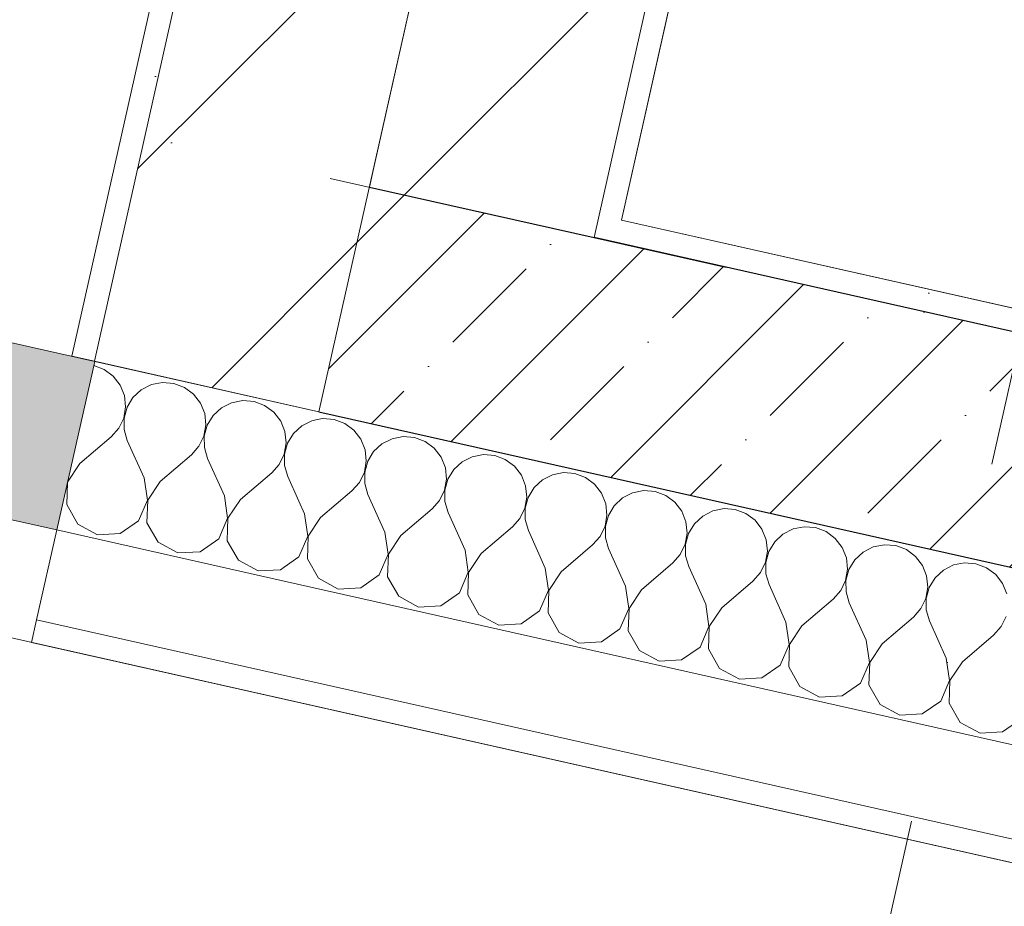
# Model space of a CAD drawing. Header units: millimetres. Extents: x -7145539 to -6664766, y 5874041 to 6141700.
# Tile 94 of 177: x -6927312 to -6926456, y 5889400 to 5890170. Entities that reach past the tile are written whole.
import ezdxf
from ezdxf.enums import TextEntityAlignment as Align

# ---------------------------------------------------------------- set-up
doc = ezdxf.new("R2010")
doc.units = ezdxf.units.MM
doc.header["$MEASUREMENT"] = 0
doc.linetypes.add('Штрихпунктирная', pattern=[670.277762, 352.777767, -176.388884, 0, -141.111112])
for name, color, linetype in [('S - квартира_помещение.АР', 7, 'Continuous'), ('АР-Стены_внешние_.АР', 7, 'Continuous'), ('АР-Стены_Перегородки_100_.АР', 7, 'Continuous'), ('АР-Чертеж-Оси_Осевые размеры.АР', 7, 'Continuous'), ('Окна Archicad', 7, 'Continuous')]:
    doc.layers.add(name, color=color, linetype=linetype)
for name, color, linetype, lineweight in [('S - квартира_помещение.АР_Ном._пера__101', 252, 'Continuous', 0), ('АР-Стены_внешние_.АР_Ном._пера__1', 7, 'Continuous', 30), ('АР-Стены_внешние_.АР_Ном._пера__120', 7, 'Continuous', 15), ('АР-Стены_Перегородки_100_.АР_Ном._пера__1', 7, 'Continuous', 15), ('АР-Чертеж-Оси_Осевые размеры.АР_Ном._пера__120', 7, 'Continuous', 0), ('Окна Archicad_Ном._пера__1', 7, 'Continuous', 0), ('Окна Archicad_Ном._пера__120', 7, 'Continuous', 0), ('Паспорта Зон Archicad_Ном._пера__1', 7, 'Continuous', 0)]:
    doc.layers.add(name, color=color, linetype=linetype, lineweight=lineweight)
doc.styles.add('РЎР“Р•РќР•Р\xa0Р\x98Р\xa0_РЎРўР\x98Р›Р¬_1', font='txt')
doc.styles.add('РЎР“Р•РќР•Р\xa0Р\x98Р\xa0_РЎРўР\x98Р›Р¬_2', font='GOTHIC.TTF')
pattern_1 = [(45, (-6321637.81, 6319297.94), (-111.369318, 111.369318), [0, -105, 0, -157.5]), (110, (-6321287.81, 6319297.94), (148.001588, 53.868173), [0, -77, 0, -133])]
pattern_2 = [(45, (-6321637.81, 6318947.94), (-127.279217, 127.279217), [])]

# ---------------------------------------------------------------- blocks, each defined once
blk = doc.blocks.new('Жилая комната №3_3_51_1', base_point=(-6924872.04, 5893850.92))
at = {"layer": 'S - квартира_помещение.АР_Ном._пера__101', "color": 252, "linetype": 'Continuous', "lineweight": 0, "flags": 128}
blk.add_lwpolyline([(-6926788.68, 5889995.75), (-6923461.68, 5889248.49), (-6922158.85, 5895048.99), (-6925485.85, 5895796.25)], close=True, dxfattribs=at)
at = {"layer": 'Паспорта Зон Archicad_Ном._пера__1', "color": 7, "lineweight": 0, "style": 'РЎР“Р•РќР•Р\xa0Р\x98Р\xa0_РЎРўР\x98Р›Р¬_1'}
blk.add_attdef('ROOM_NUMBER', text='', height=250, rotation=347.34108, dxfattribs=at).set_placement((-6924327.41, 5892754.36), align=Align.MIDDLE_CENTER)
blk = doc.blocks.new('*X1017', base_point=(-6321637.81, 6318947.94))
at = {"layer": 'АР-Стены_внешние_.АР_Ном._пера__1', "color": 7, "linetype": 'Continuous', "lineweight": 0}
for p, q in [((-6927238.15, 5889866.17), (-6927247.21, 5889869.58)), ((-6927230.22, 5889860.32), (-6927238.15, 5889866.17)), ((-6927224.2, 5889852.52), (-6927230.22, 5889860.32)), ((-6927187.5, 5889854.8), (-6927197.17, 5889852.89)), ((-6927177.68, 5889853.98), (-6927187.5, 5889854.8)), ((-6927168.46, 5889850.52), (-6927177.68, 5889853.98)), ((-6927220.53, 5889843.37), (-6927224.2, 5889852.52)), ((-6927205.95, 5889848.42), (-6927213.18, 5889841.72)), ((-6927197.17, 5889852.89), (-6927205.95, 5889848.42)), ((-6927160.53, 5889844.67), (-6927168.46, 5889850.52)), ((-6927219.51, 5889833.57), (-6927220.53, 5889843.37)), ((-6927213.18, 5889841.72), (-6927218.3, 5889833.3)), ((-6927154.51, 5889836.87), (-6927160.53, 5889844.67)), ((-6927150.84, 5889827.72), (-6927154.51, 5889836.87)), ((-6927127.48, 5889837.24), (-6927136.26, 5889832.77)), ((-6927117.81, 5889839.14), (-6927127.48, 5889837.24)), ((-6927107.99, 5889838.33), (-6927117.81, 5889839.14)), ((-6927098.77, 5889834.87), (-6927107.99, 5889838.33)), ((-6927221.2, 5889823.87), (-6927219.51, 5889833.57)), ((-6927218.3, 5889833.3), (-6927220.92, 5889823.8)), ((-6927136.26, 5889832.77), (-6927143.48, 5889826.07)), ((-6927090.84, 5889829.01), (-6927098.77, 5889834.87)), ((-6927084.82, 5889821.21), (-6927090.84, 5889829.01)), ((-6927225.48, 5889814.99), (-6927221.2, 5889823.87)), ((-6927220.92, 5889823.8), (-6927220.85, 5889813.95)), ((-6927149.82, 5889817.92), (-6927150.84, 5889827.72)), ((-6927143.48, 5889826.07), (-6927148.6, 5889817.65)), ((-6927081.15, 5889812.07), (-6927084.82, 5889821.21)), ((-6927057.79, 5889821.59), (-6927066.57, 5889817.12)), ((-6927053.07, 5889822.52), (-6927057.79, 5889821.59)), ((-6927232.02, 5889807.62), (-6927225.48, 5889814.99)), ((-6927220.85, 5889813.95), (-6927218.08, 5889804.49)), ((-6927151.51, 5889808.21), (-6927149.82, 5889817.92)), ((-6927148.6, 5889817.65), (-6927151.23, 5889808.15)), ((-6927080.12, 5889802.27), (-6927081.15, 5889812.07)), ((-6927066.57, 5889817.12), (-6927073.79, 5889810.42)), ((-6927259.19, 5889784.44), (-6927232.02, 5889807.62)), ((-6927203.44, 5889771.92), (-6927218.08, 5889804.49)), ((-6927155.79, 5889799.34), (-6927151.51, 5889808.21)), ((-6927151.23, 5889808.15), (-6927151.15, 5889798.3)), ((-6927073.79, 5889810.42), (-6927078.91, 5889802)), ((-6927162.33, 5889791.97), (-6927155.79, 5889799.34)), ((-6927151.15, 5889798.3), (-6927148.39, 5889788.84)), ((-6927081.82, 5889792.56), (-6927080.12, 5889802.27)), ((-6927078.91, 5889802), (-6927081.53, 5889792.5)), ((-6927189.5, 5889768.79), (-6927162.33, 5889791.97)), ((-6927133.74, 5889756.27), (-6927148.39, 5889788.84)), ((-6927086.09, 5889783.68), (-6927081.82, 5889792.56)), ((-6927081.53, 5889792.5), (-6927081.46, 5889782.64)), ((-6927259.19, 5889784.44), (-6927269.97, 5889768.26)), ((-6927092.64, 5889776.32), (-6927086.09, 5889783.68)), ((-6927081.46, 5889782.64), (-6927078.7, 5889773.19)), ((-6927200.6, 5889752.61), (-6927203.44, 5889771.92)), ((-6927189.5, 5889768.79), (-6927200.32, 5889752.54)), ((-6927119.81, 5889753.13), (-6927092.64, 5889776.32)), ((-6927069, 5889751.61), (-6927078.7, 5889773.19)), ((-6927270.02, 5889768.05), (-6927270.68, 5889748.69)), ((-6927208.34, 5889734.69), (-6927200.6, 5889752.61)), ((-6927200.32, 5889752.54), (-6927200.98, 5889733.04)), ((-6927130.91, 5889736.95), (-6927133.74, 5889756.27)), ((-6927119.81, 5889753.13), (-6927130.63, 5889736.89)), ((-6927270.68, 5889748.69), (-6927260.99, 5889731.75)), ((-6927224.35, 5889723.52), (-6927208.34, 5889734.69)), ((-6927138.65, 5889719.04), (-6927130.91, 5889736.95)), ((-6927130.63, 5889736.89), (-6927131.29, 5889717.38)), ((-6927260.99, 5889731.75), (-6927243.84, 5889722.43)), ((-6927200.98, 5889733.04), (-6927191.29, 5889716.09)), ((-6927243.84, 5889722.43), (-6927224.35, 5889723.52)), ((-6927154.66, 5889707.86), (-6927138.65, 5889719.04)), ((-6927131.29, 5889717.38), (-6927121.6, 5889700.44)), ((-6927191.29, 5889716.09), (-6927174.14, 5889706.77)), ((-6927174.14, 5889706.77), (-6927154.66, 5889707.86)), ((-6927121.6, 5889700.44), (-6927104.45, 5889691.12)), ((-6927104.45, 5889691.12), (-6927084.96, 5889692.21)), ((-6927084.96, 5889692.21), (-6927081.85, 5889694.38))]:
    blk.add_line(p, q, dxfattribs=at)
blk = doc.blocks.new('Горизонтальное Многостворчатое Окно 23[34]_1', base_point=(-6321637.81, 6318947.94))
at = {"layer": 'Окна Archicad', "linetype": 'Continuous', "lineweight": 0, "true_color": 0xffffff}
blk.add_hatch(color=7, dxfattribs=at).paths.add_polyline_path([(-6927246.42, 5889873.08), (-6927319.6, 5889889.52), (-6927352.47, 5889743.17), (-6927279.3, 5889726.73)])
at = {"layer": 'Окна Archicad_Ном._пера__1', "color": 7, "linetype": 'Continuous', "lineweight": 0}
for p, q in [((-6927246.42, 5889873.08), (-6927279.3, 5889726.73)), ((-6927246.42, 5889873.08), (-6927279.3, 5889726.73)), ((-6927279.3, 5889726.73), (-6927296.83, 5889648.68)), ((-6927279.3, 5889726.73), (-6927296.83, 5889648.68)), ((-6927296.83, 5889648.68), (-6927301.21, 5889629.16)), ((-6927296.83, 5889648.68), (-6927301.21, 5889629.16))]:
    blk.add_line(p, q, dxfattribs=at)
at = {"layer": 'Окна Archicad_Ном._пера__120', "color": 7, "linetype": 'Continuous', "lineweight": 0}
for p, q in [((-6927319.6, 5889889.52), (-6927246.42, 5889873.08)), ((-6927246.42, 5889873.08), (-6927279.3, 5889726.73)), ((-6927279.3, 5889726.73), (-6927352.47, 5889743.17))]:
    blk.add_line(p, q, dxfattribs=at)
blk = doc.blocks.new('Стена_317_1', base_point=(-6927078.94, 5889707.35))
at = {"layer": 'АР-Стены_внешние_.АР_Ном._пера__1', "color": 7, "linetype": 'Continuous', "lineweight": 0}
for p, q in [((-6927279.3, 5889726.73), (-6927084.42, 5889682.96)), ((-6927296.83, 5889648.68), (-6927101.95, 5889604.9))]:
    blk.add_line(p, q, dxfattribs=at)
at = {"layer": 'АР-Стены_внешние_.АР_Ном._пера__1', "color": 7, "linetype": 'Continuous', "lineweight": 0, "flags": 128}
for points in [[(-6927051.54, 5889829.31), (-6927246.42, 5889873.08)], [(-6927301.21, 5889629.16), (-6927106.33, 5889585.39)]]:
    blk.add_lwpolyline(points, dxfattribs=at)
at = {"layer": 'АР-Стены_внешние_.АР', "color": 7, "lineweight": 0}
blk.add_blockref('*X1017', (-6321637.81, 6318947.94), dxfattribs=at)
at = {"layer": 'Окна Archicad', "color": 7, "linetype": 'Continuous', "lineweight": 0}
blk.add_blockref('Горизонтальное Многостворчатое Окно 23[34]_1', (-6321637.81, 6318947.94), dxfattribs=at)
blk = doc.blocks.new('*X1084', base_point=(-6321637.81, 6318947.94))
at = {"layer": 'АР-Стены_внешние_.АР_Ном._пера__1', "color": 7, "linetype": 'Continuous', "lineweight": 0}
for p, q in [((-6927048.12, 5889823.49), (-6927053.07, 5889822.52)), ((-6927038.3, 5889822.68), (-6927048.12, 5889823.49)), ((-6927029.07, 5889819.21), (-6927038.3, 5889822.68)), ((-6927021.15, 5889813.36), (-6927029.07, 5889819.21)), ((-6927015.12, 5889805.56), (-6927021.15, 5889813.36)), ((-6927011.46, 5889796.41), (-6927015.12, 5889805.56)), ((-6926988.1, 5889805.93), (-6926996.88, 5889801.46)), ((-6926978.43, 5889807.84), (-6926988.1, 5889805.93)), ((-6926968.61, 5889807.02), (-6926978.43, 5889807.84)), ((-6926959.38, 5889803.56), (-6926968.61, 5889807.02)), ((-6926951.46, 5889797.71), (-6926959.38, 5889803.56)), ((-6927010.43, 5889786.61), (-6927011.46, 5889796.41)), ((-6927004.1, 5889794.76), (-6927009.22, 5889786.34)), ((-6926996.88, 5889801.46), (-6927004.1, 5889794.76)), ((-6926945.43, 5889789.91), (-6926951.46, 5889797.71)), ((-6927012.12, 5889776.91), (-6927010.43, 5889786.61)), ((-6927009.22, 5889786.34), (-6927011.84, 5889776.84)), ((-6926941.77, 5889780.76), (-6926945.43, 5889789.91)), ((-6926927.18, 5889785.81), (-6926934.41, 5889779.11)), ((-6926918.4, 5889790.28), (-6926927.18, 5889785.81)), ((-6926908.73, 5889792.18), (-6926918.4, 5889790.28)), ((-6926898.91, 5889791.37), (-6926908.73, 5889792.18)), ((-6926889.69, 5889787.91), (-6926898.91, 5889791.37)), ((-6926881.76, 5889782.05), (-6926889.69, 5889787.91)), ((-6927016.4, 5889768.03), (-6927012.12, 5889776.91)), ((-6926940.74, 5889770.96), (-6926941.77, 5889780.76)), ((-6926934.41, 5889779.11), (-6926939.53, 5889770.69)), ((-6926875.74, 5889774.25), (-6926881.76, 5889782.05)), ((-6927011.84, 5889776.84), (-6927011.77, 5889766.99)), ((-6926942.43, 5889761.25), (-6926940.74, 5889770.96)), ((-6926939.53, 5889770.69), (-6926942.15, 5889761.19)), ((-6926872.07, 5889765.11), (-6926875.74, 5889774.25)), ((-6926857.49, 5889770.16), (-6926864.72, 5889763.46)), ((-6926848.71, 5889774.63), (-6926857.49, 5889770.16)), ((-6926839.04, 5889776.53), (-6926848.71, 5889774.63)), ((-6926829.22, 5889775.72), (-6926839.04, 5889776.53)), ((-6926820, 5889772.25), (-6926829.22, 5889775.72)), ((-6926812.07, 5889766.4), (-6926820, 5889772.25)), ((-6927050.11, 5889737.48), (-6927022.94, 5889760.66)), ((-6927022.94, 5889760.66), (-6927016.4, 5889768.03)), ((-6927011.77, 5889766.99), (-6927009.01, 5889757.53)), ((-6926946.71, 5889752.38), (-6926942.43, 5889761.25)), ((-6926942.15, 5889761.19), (-6926942.08, 5889751.34)), ((-6926871.05, 5889755.31), (-6926872.07, 5889765.11)), ((-6926864.72, 5889763.46), (-6926869.83, 5889755.04)), ((-6926806.05, 5889758.6), (-6926812.07, 5889766.4)), ((-6926769.35, 5889760.88), (-6926779.02, 5889758.97)), ((-6926759.53, 5889760.06), (-6926769.35, 5889760.88)), ((-6926750.31, 5889756.6), (-6926759.53, 5889760.06)), ((-6927064.05, 5889740.61), (-6927069, 5889751.61)), ((-6926994.36, 5889724.96), (-6927009.01, 5889757.53)), ((-6926953.25, 5889745.01), (-6926946.71, 5889752.38)), ((-6926942.08, 5889751.34), (-6926939.31, 5889741.88)), ((-6926872.74, 5889745.6), (-6926871.05, 5889755.31)), ((-6926869.83, 5889755.04), (-6926872.46, 5889745.54)), ((-6926802.38, 5889749.45), (-6926806.05, 5889758.6)), ((-6926787.8, 5889754.5), (-6926795.02, 5889747.8)), ((-6926779.02, 5889758.97), (-6926787.8, 5889754.5)), ((-6926742.38, 5889750.75), (-6926750.31, 5889756.6)), ((-6926980.42, 5889721.83), (-6926953.25, 5889745.01)), ((-6926877.02, 5889736.72), (-6926872.74, 5889745.6)), ((-6926872.46, 5889745.54), (-6926872.38, 5889735.68)), ((-6926801.36, 5889739.65), (-6926802.38, 5889749.45)), ((-6926795.02, 5889747.8), (-6926800.14, 5889739.38)), ((-6926736.35, 5889742.95), (-6926742.38, 5889750.75)), ((-6926732.69, 5889733.8), (-6926736.35, 5889742.95)), ((-6926709.33, 5889743.32), (-6926718.11, 5889738.85)), ((-6926699.66, 5889745.22), (-6926709.33, 5889743.32)), ((-6926689.84, 5889744.41), (-6926699.66, 5889745.22)), ((-6926680.61, 5889740.95), (-6926689.84, 5889744.41)), ((-6927061.22, 5889721.3), (-6927064.05, 5889740.61)), ((-6927050.11, 5889737.48), (-6927060.94, 5889721.24)), ((-6926924.67, 5889709.31), (-6926939.31, 5889741.88)), ((-6926883.56, 5889729.36), (-6926877.02, 5889736.72)), ((-6926872.38, 5889735.68), (-6926869.62, 5889726.23)), ((-6926803.05, 5889729.95), (-6926801.36, 5889739.65)), ((-6926800.14, 5889739.38), (-6926802.76, 5889729.88)), ((-6926718.11, 5889738.85), (-6926725.33, 5889732.15)), ((-6926672.69, 5889735.09), (-6926680.61, 5889740.95)), ((-6926666.66, 5889727.29), (-6926672.69, 5889735.09)), ((-6926910.73, 5889706.17), (-6926883.56, 5889729.36)), ((-6926854.98, 5889693.65), (-6926869.62, 5889726.23)), ((-6926807.33, 5889721.07), (-6926803.05, 5889729.95)), ((-6926802.76, 5889729.88), (-6926802.69, 5889720.03)), ((-6926731.66, 5889724), (-6926732.69, 5889733.8)), ((-6926725.33, 5889732.15), (-6926730.45, 5889723.73)), ((-6926663, 5889718.15), (-6926666.66, 5889727.29)), ((-6926639.63, 5889727.67), (-6926648.41, 5889723.2)), ((-6926629.97, 5889729.57), (-6926639.63, 5889727.67)), ((-6926620.15, 5889728.76), (-6926629.97, 5889729.57)), ((-6926610.92, 5889725.29), (-6926620.15, 5889728.76)), ((-6927068.96, 5889703.38), (-6927061.22, 5889721.3)), ((-6927060.94, 5889721.24), (-6927061.6, 5889701.73)), ((-6926991.52, 5889705.65), (-6926994.36, 5889724.96)), ((-6926980.42, 5889721.83), (-6926991.24, 5889705.58)), ((-6926813.87, 5889713.7), (-6926807.33, 5889721.07)), ((-6926802.69, 5889720.03), (-6926799.93, 5889710.57)), ((-6926733.35, 5889714.29), (-6926731.66, 5889724)), ((-6926730.45, 5889723.73), (-6926733.07, 5889714.23)), ((-6926661.97, 5889708.35), (-6926663, 5889718.15)), ((-6926648.41, 5889723.2), (-6926655.64, 5889716.5)), ((-6926602.99, 5889719.44), (-6926610.92, 5889725.29)), ((-6926596.97, 5889711.64), (-6926602.99, 5889719.44)), ((-6926921.83, 5889689.99), (-6926924.67, 5889709.31)), ((-6926841.04, 5889690.52), (-6926813.87, 5889713.7)), ((-6926785.28, 5889678), (-6926799.93, 5889710.57)), ((-6926737.63, 5889705.42), (-6926733.35, 5889714.29)), ((-6926733.07, 5889714.23), (-6926733, 5889704.38)), ((-6926655.64, 5889716.5), (-6926660.76, 5889708.08)), ((-6926593.3, 5889702.49), (-6926596.97, 5889711.64)), ((-6926569.94, 5889712.01), (-6926578.72, 5889707.54)), ((-6926560.27, 5889713.92), (-6926569.94, 5889712.01)), ((-6926550.45, 5889713.1), (-6926560.27, 5889713.92)), ((-6926541.23, 5889709.64), (-6926550.45, 5889713.1)), ((-6926533.3, 5889703.79), (-6926541.23, 5889709.64)), ((-6927081.85, 5889694.38), (-6927068.96, 5889703.38)), ((-6927061.6, 5889701.73), (-6927051.91, 5889684.79)), ((-6926999.27, 5889687.73), (-6926991.52, 5889705.65)), ((-6926991.24, 5889705.58), (-6926991.91, 5889686.08)), ((-6926910.73, 5889706.17), (-6926921.55, 5889689.93)), ((-6926744.18, 5889698.05), (-6926737.63, 5889705.42)), ((-6926733, 5889704.38), (-6926730.24, 5889694.92)), ((-6926663.66, 5889698.64), (-6926661.97, 5889708.35)), ((-6926660.76, 5889708.08), (-6926663.38, 5889698.58)), ((-6926592.28, 5889692.69), (-6926593.3, 5889702.49)), ((-6926585.95, 5889700.84), (-6926591.07, 5889692.42)), ((-6926578.72, 5889707.54), (-6926585.95, 5889700.84)), ((-6926527.28, 5889695.99), (-6926533.3, 5889703.79)), ((-6926852.14, 5889674.34), (-6926854.98, 5889693.65)), ((-6926771.34, 5889674.87), (-6926744.18, 5889698.05)), ((-6926715.59, 5889662.35), (-6926730.24, 5889694.92)), ((-6926667.94, 5889689.76), (-6926663.66, 5889698.64)), ((-6926663.38, 5889698.58), (-6926663.31, 5889688.72)), ((-6926593.97, 5889682.99), (-6926592.28, 5889692.69)), ((-6926591.07, 5889692.42), (-6926593.69, 5889682.92)), ((-6926523.61, 5889686.84), (-6926527.28, 5889695.99)), ((-6926509.03, 5889691.89), (-6926516.25, 5889685.19)), ((-6926500.25, 5889696.36), (-6926509.03, 5889691.89)), ((-6926490.58, 5889698.26), (-6926500.25, 5889696.36)), ((-6926480.76, 5889697.45), (-6926490.58, 5889698.26)), ((-6926471.54, 5889693.99), (-6926480.76, 5889697.45)), ((-6926463.61, 5889688.13), (-6926471.54, 5889693.99)), ((-6927051.91, 5889684.79), (-6927034.76, 5889675.47)), ((-6927015.27, 5889676.56), (-6926999.27, 5889687.73)), ((-6926991.91, 5889686.08), (-6926982.22, 5889669.13)), ((-6926929.57, 5889672.08), (-6926921.83, 5889689.99)), ((-6926921.55, 5889689.93), (-6926922.22, 5889670.42)), ((-6926841.04, 5889690.52), (-6926851.86, 5889674.28)), ((-6926674.48, 5889682.4), (-6926667.94, 5889689.76)), ((-6926663.31, 5889688.72), (-6926660.54, 5889679.26)), ((-6926598.25, 5889674.11), (-6926593.97, 5889682.99)), ((-6926593.69, 5889682.92), (-6926593.61, 5889673.07)), ((-6926522.59, 5889677.04), (-6926523.61, 5889686.84)), ((-6926516.25, 5889685.19), (-6926521.37, 5889676.77)), ((-6926457.58, 5889680.33), (-6926463.61, 5889688.13)), ((-6927034.76, 5889675.47), (-6927015.27, 5889676.56)), ((-6926859.88, 5889656.42), (-6926852.14, 5889674.34)), ((-6926851.86, 5889674.28), (-6926852.52, 5889654.77)), ((-6926782.45, 5889658.69), (-6926785.28, 5889678)), ((-6926771.34, 5889674.87), (-6926782.17, 5889658.62)), ((-6926701.65, 5889659.21), (-6926674.48, 5889682.4)), ((-6926645.9, 5889646.69), (-6926660.54, 5889679.26)), ((-6926524.28, 5889667.33), (-6926522.59, 5889677.04)), ((-6926521.37, 5889676.77), (-6926524, 5889667.27)), ((-6926453.92, 5889671.19), (-6926457.58, 5889680.33)), ((-6926982.22, 5889669.13), (-6926965.07, 5889659.81)), ((-6926945.58, 5889660.9), (-6926929.57, 5889672.08)), ((-6926922.22, 5889670.42), (-6926912.53, 5889653.48)), ((-6926631.96, 5889643.56), (-6926604.79, 5889666.74)), ((-6926604.79, 5889666.74), (-6926598.25, 5889674.11)), ((-6926593.61, 5889673.07), (-6926590.85, 5889663.61)), ((-6926528.56, 5889658.46), (-6926524.28, 5889667.33)), ((-6926524, 5889667.27), (-6926523.92, 5889657.42)), ((-6926965.07, 5889659.81), (-6926945.58, 5889660.9)), ((-6926790.19, 5889640.77), (-6926782.45, 5889658.69)), ((-6926782.17, 5889658.62), (-6926782.83, 5889639.12)), ((-6926712.76, 5889643.03), (-6926715.59, 5889662.35)), ((-6926701.65, 5889659.21), (-6926712.47, 5889642.97)), ((-6926576.21, 5889631.04), (-6926590.85, 5889663.61)), ((-6926535.1, 5889651.09), (-6926528.56, 5889658.46)), ((-6926523.92, 5889657.42), (-6926521.16, 5889647.96)), ((-6926912.53, 5889653.48), (-6926895.37, 5889644.16)), ((-6926875.89, 5889645.25), (-6926859.88, 5889656.42)), ((-6926852.52, 5889654.77), (-6926842.83, 5889637.83)), ((-6926562.27, 5889627.91), (-6926535.1, 5889651.09)), ((-6926458.86, 5889642.8), (-6926454.58, 5889651.68)), ((-6926895.37, 5889644.16), (-6926875.89, 5889645.25)), ((-6926806.19, 5889629.6), (-6926790.19, 5889640.77)), ((-6926720.5, 5889625.12), (-6926712.76, 5889643.03)), ((-6926712.47, 5889642.97), (-6926713.14, 5889623.46)), ((-6926643.06, 5889627.38), (-6926645.9, 5889646.69)), ((-6926631.96, 5889643.56), (-6926642.78, 5889627.32)), ((-6926506.51, 5889615.39), (-6926521.16, 5889647.96)), ((-6926465.41, 5889635.44), (-6926458.86, 5889642.8)), ((-6926842.83, 5889637.83), (-6926825.68, 5889628.51)), ((-6926782.83, 5889639.12), (-6926773.14, 5889622.17)), ((-6926492.58, 5889612.25), (-6926465.41, 5889635.44)), ((-6926825.68, 5889628.51), (-6926806.19, 5889629.6)), ((-6926736.5, 5889613.94), (-6926720.5, 5889625.12)), ((-6926713.14, 5889623.46), (-6926703.45, 5889606.52)), ((-6926650.8, 5889609.46), (-6926643.06, 5889627.38)), ((-6926642.78, 5889627.32), (-6926643.45, 5889607.81)), ((-6926573.37, 5889611.73), (-6926576.21, 5889631.04)), ((-6926562.27, 5889627.91), (-6926573.09, 5889611.66)), ((-6926773.14, 5889622.17), (-6926755.99, 5889612.85)), ((-6926503.68, 5889596.07), (-6926506.51, 5889615.39)), ((-6926755.99, 5889612.85), (-6926736.5, 5889613.94)), ((-6926703.45, 5889606.52), (-6926686.3, 5889597.2)), ((-6926666.81, 5889598.29), (-6926650.8, 5889609.46)), ((-6926643.45, 5889607.81), (-6926633.76, 5889590.87)), ((-6926581.11, 5889593.81), (-6926573.37, 5889611.73)), ((-6926573.09, 5889611.66), (-6926573.75, 5889592.16)), ((-6926492.58, 5889612.25), (-6926503.4, 5889596.01)), ((-6926686.3, 5889597.2), (-6926666.81, 5889598.29)), ((-6926633.76, 5889590.87), (-6926616.61, 5889581.55)), ((-6926597.12, 5889582.64), (-6926581.11, 5889593.81)), ((-6926573.75, 5889592.16), (-6926564.06, 5889575.21)), ((-6926511.42, 5889578.15), (-6926503.68, 5889596.07)), ((-6926503.4, 5889596.01), (-6926504.06, 5889576.5)), ((-6926616.61, 5889581.55), (-6926597.12, 5889582.64)), ((-6926564.06, 5889575.21), (-6926546.91, 5889565.89)), ((-6926527.42, 5889566.98), (-6926511.42, 5889578.15)), ((-6926504.06, 5889576.5), (-6926494.37, 5889559.56)), ((-6926546.91, 5889565.89), (-6926527.42, 5889566.98)), ((-6926494.37, 5889559.56), (-6926477.22, 5889550.24)), ((-6926457.73, 5889551.33), (-6926441.73, 5889562.5)), ((-6926477.22, 5889550.24), (-6926457.73, 5889551.33))]:
    blk.add_line(p, q, dxfattribs=at)
blk = doc.blocks.new('Стена_341_1', base_point=(-6922958.61, 5889115))
at = {"layer": 'АР-Стены_внешние_.АР', "linetype": 'Continuous', "lineweight": 0, "true_color": 0x000000}
h = blk.add_hatch(dxfattribs=at)
h.set_pattern_fill('ЖЕЛЕЗОБЕТОН__PROJECT__0001', color=18, style=0, pattern_type=2)
h.set_pattern_definition([(45, (-6321637.81, 6318947.94), (-84.852814, 84.852814), []), (45, (-6321680.24, 6318990.37), (-84.852814, 84.852814), [90, -30, 0, -30])])
h.paths.add_polyline_path([(-6927051.54, 5889829.31), (-6926075.86, 5889610.17), (-6926032.03, 5889805.31), (-6927007.72, 5890024.45)])
h = blk.add_hatch(dxfattribs=at)
h.set_pattern_fill('ШТУКАТУРКА__ГИПС_01_0001', color=18, style=0, pattern_type=2)
h.set_pattern_definition(pattern_1)
h.paths.add_polyline_path([(-6926788.68, 5889995.75), (-6926808.19, 5890000.14), (-6926812.58, 5889980.62), (-6926793.06, 5889976.24)])
h = blk.add_hatch(dxfattribs=at)
h.set_pattern_fill('ШТУКАТУРКА__ГИПС_01_0001', color=18, style=0, pattern_type=2)
h.set_pattern_definition(pattern_1)
h.paths.add_polyline_path([(-6926793.06, 5889976.24), (-6926032.03, 5889805.31), (-6926027.65, 5889824.82), (-6926788.68, 5889995.75)])
at = {"layer": 'АР-Стены_внешние_.АР_Ном._пера__1', "color": 7, "linetype": 'Continuous', "lineweight": 15}
for p, q in [((-6927003.33, 5890043.97), (-6927007.72, 5890024.45)), ((-6926812.58, 5889980.62), (-6926808.19, 5890000.14))]:
    blk.add_line(p, q, dxfattribs=at)
at = {"layer": 'АР-Стены_внешние_.АР_Ном._пера__1', "color": 7, "linetype": 'Continuous', "lineweight": 30}
for p, q in [((-6927007.72, 5890024.45), (-6926812.58, 5889980.62)), ((-6926032.03, 5889805.31), (-6926812.58, 5889980.62)), ((-6927051.54, 5889829.31), (-6926075.86, 5889610.17))]:
    blk.add_line(p, q, dxfattribs=at)
at = {"layer": 'АР-Стены_внешние_.АР_Ном._пера__1', "color": 7, "linetype": 'Continuous', "lineweight": 0}
for p, q in [((-6927084.42, 5889682.96), (-6926108.73, 5889463.81)), ((-6927101.95, 5889604.9), (-6926126.26, 5889385.76))]:
    blk.add_line(p, q, dxfattribs=at)
at = {"layer": 'АР-Стены_внешние_.АР_Ном._пера__1', "color": 7, "linetype": 'Continuous', "lineweight": 0, "flags": 128}
for points in [[(-6926027.65, 5889824.82), (-6926788.68, 5889995.75)], [(-6927106.33, 5889585.39), (-6926130.65, 5889366.24)]]:
    blk.add_lwpolyline(points, dxfattribs=at)
at = {"layer": 'АР-Стены_внешние_.АР', "color": 7, "lineweight": 0}
blk.add_blockref('*X1084', (-6321637.81, 6318947.94), dxfattribs=at)
blk = doc.blocks.new('Стена_353_1', base_point=(-6927057.07, 5890261.02))
at = {"layer": 'АР-Стены_Перегородки_100_.АР', "linetype": 'Continuous', "lineweight": 0, "true_color": 0x000000}
h = blk.add_hatch(dxfattribs=at)
h.set_pattern_fill('ШТУКАТУРКА__ГИПС_01_0001', color=18, style=0, pattern_type=2)
h.set_pattern_definition(pattern_1)
h.paths.add_polyline_path([(-6927174.15, 5890287.32), (-6927266.2, 5889877.53), (-6927246.68, 5889873.14), (-6927154.64, 5890282.93)])
h = blk.add_hatch(dxfattribs=at)
h.set_pattern_fill('БЛОКИ_БЕТОННЫЕ_ЭФФЕКТИВН_78', color=18, style=0, pattern_type=2)
h.set_pattern_definition(pattern_2)
h.paths.add_polyline_path([(-6927154.64, 5890282.93), (-6927246.68, 5889873.14), (-6927051.54, 5889829.31), (-6926959.5, 5890239.11)])
at = {"layer": 'АР-Стены_Перегородки_100_.АР_Ном._пера__1', "color": 7, "linetype": 'Continuous', "lineweight": 15}
blk.add_line((-6927154.64, 5890282.93), (-6927246.68, 5889873.14), dxfattribs=at)
at = {"layer": 'АР-Стены_Перегородки_100_.АР_Ном._пера__1', "color": 7, "linetype": 'Continuous', "lineweight": 0, "flags": 128}
for points in [[(-6927174.15, 5890287.32), (-6927266.2, 5889877.53)], [(-6927174.15, 5890287.32), (-6927154.64, 5890282.93)], [(-6927266.2, 5889877.53), (-6927246.68, 5889873.14)]]:
    blk.add_lwpolyline(points, dxfattribs=at)
at = {"layer": 'АР-Стены_Перегородки_100_.АР_Ном._пера__1', "color": 7, "linetype": 'Continuous', "lineweight": 15, "flags": 128}
for points in [[(-6927154.64, 5890282.93), (-6926959.5, 5890239.11)], [(-6927051.54, 5889829.31), (-6926959.5, 5890239.11)], [(-6927246.68, 5889873.14), (-6927051.54, 5889829.31)]]:
    blk.add_lwpolyline(points, dxfattribs=at)
blk = doc.blocks.new('Стена_354_1', base_point=(-6926861.93, 5890217.19))
at = {"layer": 'АР-Стены_Перегородки_100_.АР', "linetype": 'Continuous', "lineweight": 0, "true_color": 0x000000}
h = blk.add_hatch(dxfattribs=at)
h.set_pattern_fill('БЛОКИ_БЕТОННЫЕ_ЭФФЕКТИВН_78', color=18, style=0, pattern_type=2)
h.set_pattern_definition(pattern_2)
h.paths.add_polyline_path([(-6926808.19, 5890000.14), (-6926764.36, 5890195.28), (-6926959.5, 5890239.11), (-6927003.33, 5890043.97)])
h = blk.add_hatch(dxfattribs=at)
h.set_pattern_fill('ШТУКАТУРКА__ГИПС_01_0001', color=18, style=0, pattern_type=2)
h.set_pattern_definition(pattern_1)
h.paths.add_polyline_path([(-6926788.68, 5889995.75), (-6926744.85, 5890190.89), (-6926764.36, 5890195.28), (-6926808.19, 5890000.14)])
h = blk.add_hatch(dxfattribs=at)
h.set_pattern_fill('БЛОКИ_БЕТОННЫЕ_ЭФФЕКТИВН_78', color=18, style=0, pattern_type=2)
h.set_pattern_definition(pattern_2)
h.paths.add_polyline_path([(-6926808.19, 5890000.14), (-6927003.33, 5890043.97), (-6927007.72, 5890024.45), (-6926812.58, 5889980.62)])
at = {"layer": 'АР-Стены_внешние_.АР_Ном._пера__1', "color": 7, "linetype": 'Continuous', "lineweight": 15}
for p, q in [((-6927003.33, 5890043.97), (-6927007.72, 5890024.45)), ((-6926812.58, 5889980.62), (-6926808.19, 5890000.14))]:
    blk.add_line(p, q, dxfattribs=at)
at = {"layer": 'АР-Стены_внешние_.АР_Ном._пера__1', "color": 7, "linetype": 'Continuous', "lineweight": 30}
blk.add_line((-6927007.72, 5890024.45), (-6926812.58, 5889980.62), dxfattribs=at)
at = {"layer": 'АР-Стены_Перегородки_100_.АР_Ном._пера__1', "color": 7, "linetype": 'Continuous', "lineweight": 15}
blk.add_line((-6926808.19, 5890000.14), (-6926764.36, 5890195.28), dxfattribs=at)
at = {"layer": 'АР-Стены_Перегородки_100_.АР_Ном._пера__1', "color": 7, "linetype": 'Continuous', "lineweight": 15, "flags": 128}
blk.add_lwpolyline([(-6926959.5, 5890239.11), (-6927003.33, 5890043.97)], dxfattribs=at)
at = {"layer": 'АР-Стены_Перегородки_100_.АР_Ном._пера__1', "color": 7, "linetype": 'Continuous', "lineweight": 0, "flags": 128}
blk.add_lwpolyline([(-6926788.68, 5889995.75), (-6926744.85, 5890190.89)], dxfattribs=at)
blk = doc.blocks.new('Стандартный Маркер Сетки[165]_1', base_point=(-6922938.78, 5905493.47))
at = {"layer": 'АР-Чертеж-Оси_Осевые размеры.АР_Ном._пера__120', "color": 7, "linetype": 'Штрихпунктирная', "lineweight": 0}
blk.add_line((-6923157.92, 5904517.78), (-6927720.42, 5884203.38), dxfattribs=at)
at = {"layer": 'АР-Чертеж-Оси_Осевые размеры.АР_Ном._пера__120', "color": 7, "lineweight": 0, "style": 'РЎР“Р•РќР•Р\xa0Р\x98Р\xa0_РЎРўР\x98Р›Р¬_2'}
blk.add_attdef('AC_MarkerText_1', text='', height=350, rotation=347.34172, dxfattribs=at).set_placement((-6927979.2, 5882920.92), align=Align.TOP_CENTER)
blk = doc.blocks.new('Стандартный Маркер Сетки[185]_1', base_point=(-6922938.78, 5905493.47))
at = {"layer": 'АР-Чертеж-Оси_Осевые размеры.АР_Ном._пера__120', "color": 7, "linetype": 'Штрихпунктирная', "lineweight": 0}
blk.add_line((-6923157.92, 5904517.78), (-6927720.42, 5884203.38), dxfattribs=at)
at = {"layer": 'АР-Чертеж-Оси_Осевые размеры.АР_Ном._пера__120', "color": 7, "lineweight": 0, "style": 'РЎР“Р•РќР•Р\xa0Р\x98Р\xa0_РЎРўР\x98Р›Р¬_2'}
blk.add_attdef('AC_MarkerText_1', text='', height=350, rotation=347.34172, dxfattribs=at).set_placement((-6927979.2, 5882920.92), align=Align.TOP_CENTER)
blk = doc.blocks.new('Стандартный Маркер Сетки[209]_1', base_point=(-6972495.36, 5900240.41))
at = {"layer": 'АР-Чертеж-Оси_Осевые размеры.АР_Ном._пера__120', "color": 7, "linetype": 'Штрихпунктирная', "lineweight": 0}
blk.add_line((-6971519.66, 5900021.28), (-6892578.46, 5882291.5), dxfattribs=at)
at = {"layer": 'АР-Чертеж-Оси_Осевые размеры.АР_Ном._пера__120', "color": 7, "lineweight": 0, "style": 'РЎР“Р•РќР•Р\xa0Р\x98Р\xa0_РЎРўР\x98Р›Р¬_2'}
for tag, p in [('AC_MarkerText_1_0', (-6972913.27, 5900531.05)), ('AC_MarkerText_1_1', (-6891044.99, 5882143.87))]:
    blk.add_attdef(tag, text='', height=350, rotation=347.34172, dxfattribs=at).set_placement(p, align=Align.TOP_CENTER)
blk = doc.blocks.new('Стандартный Маркер Сетки[214]_1', base_point=(-6972495.36, 5900240.41))
at = {"layer": 'АР-Чертеж-Оси_Осевые размеры.АР_Ном._пера__120', "color": 7, "linetype": 'Штрихпунктирная', "lineweight": 0}
blk.add_line((-6971519.66, 5900021.28), (-6892578.46, 5882291.5), dxfattribs=at)
at = {"layer": 'АР-Чертеж-Оси_Осевые размеры.АР_Ном._пера__120', "color": 7, "lineweight": 0, "style": 'РЎР“Р•РќР•Р\xa0Р\x98Р\xa0_РЎРўР\x98Р›Р¬_2'}
for tag, p in [('AC_MarkerText_1_0', (-6972913.27, 5900531.05)), ('AC_MarkerText_1_1', (-6891044.99, 5882143.87))]:
    blk.add_attdef(tag, text='', height=350, rotation=347.34172, dxfattribs=at).set_placement(p, align=Align.TOP_CENTER)
blk = doc.blocks.new('Стандартный Маркер Сетки[218]_1', base_point=(-6972495.36, 5900240.41))
at = {"layer": 'АР-Чертеж-Оси_Осевые размеры.АР_Ном._пера__120', "color": 7, "linetype": 'Штрихпунктирная', "lineweight": 0}
blk.add_line((-6971519.66, 5900021.28), (-6892578.46, 5882291.5), dxfattribs=at)
at = {"layer": 'АР-Чертеж-Оси_Осевые размеры.АР_Ном._пера__120', "color": 7, "lineweight": 0, "style": 'РЎР“Р•РќР•Р\xa0Р\x98Р\xa0_РЎРўР\x98Р›Р¬_2'}
for tag, p in [('AC_MarkerText_1_0', (-6972913.27, 5900531.05)), ('AC_MarkerText_1_1', (-6891044.99, 5882143.87))]:
    blk.add_attdef(tag, text='', height=350, rotation=347.34172, dxfattribs=at).set_placement(p, align=Align.TOP_CENTER)
blk = doc.blocks.new('Стандартный Маркер Сетки[225]_1', base_point=(-6972495.36, 5900240.41))
at = {"layer": 'АР-Чертеж-Оси_Осевые размеры.АР_Ном._пера__120', "color": 7, "linetype": 'Штрихпунктирная', "lineweight": 0}
blk.add_line((-6971519.66, 5900021.28), (-6892578.46, 5882291.5), dxfattribs=at)
at = {"layer": 'АР-Чертеж-Оси_Осевые размеры.АР_Ном._пера__120', "color": 7, "lineweight": 0, "style": 'РЎР“Р•РќР•Р\xa0Р\x98Р\xa0_РЎРўР\x98Р›Р¬_2'}
for tag, p in [('AC_MarkerText_1_0', (-6972913.27, 5900531.05)), ('AC_MarkerText_1_1', (-6891044.99, 5882143.87))]:
    blk.add_attdef(tag, text='', height=350, rotation=347.34172, dxfattribs=at).set_placement(p, align=Align.TOP_CENTER)

msp = doc.modelspace()

# ---------------------------------------------------------------- linework, layer by layer
at = {"layer": 'S - квартира_помещение.АР', "color": 254, "linetype": 'Continuous', "lineweight": 0, "true_color": 0xffe1c4, "flags": 128}
msp.add_lwpolyline([(-6926788.68, 5889995.75), (-6923461.68, 5889248.49), (-6922158.85, 5895048.99), (-6925485.85, 5895796.25)], close=True, dxfattribs=at)
at = {"layer": 'АР-Стены_внешние_.АР_Ном._пера__120', "color": 7, "linetype": 'Continuous', "lineweight": 15}
msp.add_lwpolyline([(-6916228.31, 5902971.95), (-6919760.25, 5903765.24), (-6919994.73, 5902721.31), (-6922951.55, 5903385.43), (-6922105.68, 5907151.45), (-6931032.53, 5909156.43), (-6931491.54, 5907112.78), (-6934526.41, 5907794.43), (-6934346.81, 5908594.07), (-6937888.47, 5909389.55), (-6941605.18, 5892841.93), (-6919612.69, 5887902.27)], dxfattribs=at)

# ---------------------------------------------------------------- block references
at = {"layer": 'S - квартира_помещение.АР', "color": 7, "linetype": 'Continuous', "lineweight": 0}
msp.add_blockref('Жилая комната №3_3_51_1', (-6924872.04, 5893850.92), dxfattribs=at)
at = {"layer": 'АР-Стены_внешние_.АР', "color": 7, "lineweight": 0}
for name, p in [('Стена_317_1', (-6927078.94, 5889707.35)), ('Стена_341_1', (-6922958.61, 5889115))]:
    msp.add_blockref(name, p, dxfattribs=at)
at = {"layer": 'АР-Стены_Перегородки_100_.АР', "color": 7, "lineweight": 0}
for name, p in [('Стена_353_1', (-6927057.07, 5890261.02)), ('Стена_354_1', (-6926861.93, 5890217.19))]:
    msp.add_blockref(name, p, dxfattribs=at)
at = {"layer": 'АР-Чертеж-Оси_Осевые размеры.АР', "color": 8, "linetype": 'Continuous', "lineweight": 15}
for name, p in [('Стандартный Маркер Сетки[165]_1', (-6922938.78, 5905493.47)), ('Стандартный Маркер Сетки[185]_1', (-6922938.78, 5905493.47)), ('Стандартный Маркер Сетки[209]_1', (-6972495.36, 5900240.41)), ('Стандартный Маркер Сетки[214]_1', (-6972495.36, 5900240.41)), ('Стандартный Маркер Сетки[218]_1', (-6972495.36, 5900240.41)), ('Стандартный Маркер Сетки[225]_1', (-6972495.36, 5900240.41))]:
    msp.add_blockref(name, p, dxfattribs=at)

doc.saveas('drawing.dxf')
